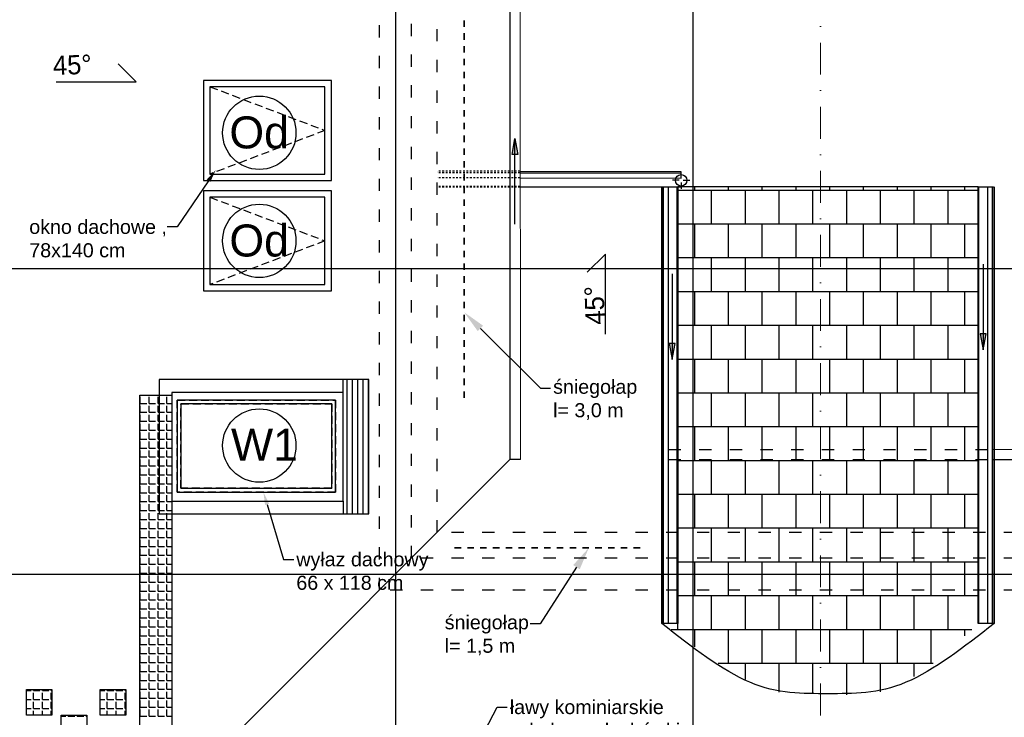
# Model space of a CAD drawing. Header units: millimetres. Extents: x -7023 to 53801, y 9849 to 33561.
# Tile 145 of 256: x 19068 to 19838, y 16257 to 16802. Entities that reach past the tile are written whole.
import ezdxf

# ---------------------------------------------------------------- set-up
doc = ezdxf.new("R2010")
doc.units = ezdxf.units.MM
for name, pattern in [('218-500', [1, 0.5, -0.5]), ('ACAD_ISO03W100', [30, 12, -18]), ('Dash 1_5', [3, 1.5, -1.5]), ('DASHDOT', [1, 0.5, -0.25, 0, -0.25]), ('DASHED2', [0.375, 0.25, -0.125])]:
    doc.linetypes.add(name, pattern=pattern)
doc.layers.add('.IE_podklad', color=252, linetype='Continuous')
doc.styles.add('MtX_ISOCPEUR', font='txt')
doc.styles.add('Opisowy', font='arial.ttf')
doc.styles.get("Standard").update_dxf_attribs({"font": 'arial.ttf'})

msp = doc.modelspace()

# ---------------------------------------------------------------- hatches: boundary and pattern name
at = {"layer": '.IE_podklad'}
h = msp.add_hatch(color=256, dxfattribs=at)
h.dxf.hatch_style = 1
h.paths.add_polyline_path([(19454.95, 16696.81), (19452.76, 16696.81), (19454.95, 16709.33)])
h = msp.add_hatch(color=256, dxfattribs=at)
h.dxf.hatch_style = 1
h.paths.add_polyline_path([(19457.3, 16696.81), (19454.95, 16696.81), (19454.95, 16709.33)])
h = msp.add_hatch(color=256, dxfattribs=at)
h.dxf.hatch_style = 1
h.paths.add_polyline_path([(19820.98, 16556.49), (19818.79, 16556.49), (19820.98, 16543.96)])
h = msp.add_hatch(color=256, dxfattribs=at)
h.dxf.hatch_style = 1
h.paths.add_polyline_path([(19823.33, 16556.49), (19820.98, 16556.49), (19820.98, 16543.96)])
h = msp.add_hatch(color=256, dxfattribs=at)
h.dxf.hatch_style = 1
h.paths.add_polyline_path([(19577.82, 16548.94), (19575.63, 16548.94), (19577.82, 16536.42)])
h = msp.add_hatch(color=256, dxfattribs=at)
h.dxf.hatch_style = 1
h.paths.add_polyline_path([(19580.18, 16548.94), (19577.82, 16548.94), (19577.82, 16536.42)])

# ---------------------------------------------------------------- linework, layer by layer
at = {"layer": '.IE_podklad', "ltscale": 25}
for p, q in [((19361.58, 17190.05), (19361.58, 15097.91)), ((19594.08, 17190.05), (19594.08, 15097.91)), ((19211.45, 16754.71), (19211.45, 16676.38)), ((19311.45, 16754.71), (19211.45, 16754.71)), ((19311.45, 16676.38), (19311.45, 16754.71)), ((19216.45, 16749.71), (19216.45, 16681.38)), ((19306.45, 16749.71), (19216.45, 16749.71)), ((19306.45, 16681.38), (19306.45, 16749.71)), ((19211.45, 16676.38), (19311.45, 16676.38)), ((19216.45, 16681.38), (19306.45, 16681.38)), ((19211.45, 16668.38), (19211.45, 16590.04)), ((19311.45, 16668.38), (19211.45, 16668.38)), ((19311.45, 16590.04), (19311.45, 16668.38)), ((19216.45, 16663.38), (19216.45, 16595.04)), ((19306.45, 16663.38), (19216.45, 16663.38)), ((19306.45, 16595.04), (19306.45, 16663.38)), ((18286.12, 16607.71), (21585.11, 16607.71)), ((19216.45, 16595.04), (19306.45, 16595.04)), ((19211.45, 16590.04), (19311.45, 16590.04)), ((18286.12, 16368.71), (21268.68, 16368.71))]:
    msp.add_line(p, q, dxfattribs=at)
at = {"layer": '.IE_podklad', "linetype": 'DASHDOT', "lineweight": 13, "ltscale": 50}
msp.add_line((19693.92, 16934.45), (19693.92, 16149.94), dxfattribs=at)
at = {"layer": '.IE_podklad', "linetype": 'ACAD_ISO03W100', "ltscale": 0.8}
for p, q in [((19349.08, 16356.21), (19349.08, 16842.21)), ((19374.08, 16381.21), (19374.08, 16842.21)), ((19394.08, 16401.21), (19394.08, 16842.21)), ((19575.07, 16466.21), (19824.43, 16466.21)), ((19575.07, 16458.21), (19817.57, 16458.21)), ((19817.57, 16458.21), (19824.43, 16458.21)), ((20014.95, 16401.21), (19394.08, 16401.21)), ((20014.95, 16381.21), (19374.08, 16381.21)), ((20014.95, 16356.21), (19349.08, 16356.21))]:
    msp.add_line(p, q, dxfattribs=at)
at = {"layer": '.IE_podklad'}
for p, q in [((19450.95, 16842.21), (19450.95, 16458.21)), ((19158.88, 16753.57), (19144.71, 16767.74)), ((19096.24, 16753.57), (19158.88, 16753.57)), ((19458.95, 16683.8), (19584.97, 16683.55)), ((19458.95, 16682.53), (19584.97, 16682.28)), ((19458.95, 16682.3), (19584.97, 16682.05)), ((19458.95, 16678.49), (19584.97, 16678.24)), ((19458.95, 16671.62), (19584.97, 16671.37)), ((19584.97, 16671.05), (19458.95, 16671.3)), ((19569.75, 16330.06), (19569.75, 16671.43)), ((19571.02, 16330.06), (19571.02, 16671.43)), ((19571.26, 16330.06), (19571.26, 16671.43)), ((19575.07, 16330.06), (19575.07, 16671.43)), ((19581.93, 16330.06), (19581.93, 16671.43)), ((19582.25, 16671.43), (19582.25, 16330.06)), ((19817.25, 16671.43), (19582.25, 16671.43)), ((19582.25, 16668.92), (19817.25, 16668.92)), ((19582.36, 16642.5), (19582.36, 16668.92)), ((19595.57, 16668.92), (19595.57, 16671.43)), ((19608.78, 16642.5), (19608.78, 16668.92)), ((19621.98, 16668.92), (19621.98, 16671.43)), ((19635.19, 16642.5), (19635.19, 16668.92)), ((19648.4, 16668.92), (19648.4, 16671.43)), ((19661.61, 16642.5), (19661.61, 16668.92)), ((19674.82, 16668.92), (19674.82, 16671.43)), ((19688.02, 16642.5), (19688.02, 16668.92)), ((19701.23, 16668.92), (19701.23, 16671.43)), ((19714.44, 16642.5), (19714.44, 16668.92)), ((19727.65, 16668.92), (19727.65, 16671.43)), ((19740.86, 16642.5), (19740.86, 16668.92)), ((19754.06, 16668.92), (19754.06, 16671.43)), ((19767.27, 16642.5), (19767.27, 16668.92)), ((19780.48, 16668.92), (19780.48, 16671.43)), ((19793.69, 16642.5), (19793.69, 16668.92)), ((19806.9, 16668.92), (19806.9, 16671.43)), ((19817.25, 16330.06), (19817.25, 16671.43)), ((19817.57, 16671.43), (19817.57, 16330.06)), ((19824.43, 16671.43), (19824.43, 16330.06)), ((19828.24, 16671.43), (19828.24, 16330.06)), ((19828.48, 16671.43), (19828.48, 16330.06)), ((19829.75, 16671.43), (19829.75, 16330.06)), ((19582.25, 16642.5), (19817.25, 16642.5)), ((19595.57, 16616.08), (19595.57, 16642.5)), ((19621.98, 16616.08), (19621.98, 16642.5)), ((19648.4, 16616.08), (19648.4, 16642.5)), ((19674.82, 16616.08), (19674.82, 16642.5)), ((19701.23, 16616.08), (19701.23, 16642.5)), ((19727.65, 16616.08), (19727.65, 16642.5)), ((19754.06, 16616.08), (19754.06, 16642.5)), ((19780.48, 16616.08), (19780.48, 16642.5)), ((19806.9, 16616.08), (19806.9, 16642.5)), ((19525.75, 16618.86), (19511.57, 16604.69)), ((19525.75, 16556.22), (19525.75, 16618.86)), ((19582.25, 16616.08), (19817.25, 16616.08)), ((19582.36, 16589.67), (19582.36, 16616.08)), ((19608.78, 16589.67), (19608.78, 16616.08)), ((19635.19, 16589.67), (19635.19, 16616.08)), ((19661.61, 16589.67), (19661.61, 16616.08)), ((19688.02, 16589.67), (19688.02, 16616.08)), ((19714.44, 16589.67), (19714.44, 16616.08)), ((19740.86, 16589.67), (19740.86, 16616.08)), ((19767.27, 16589.67), (19767.27, 16616.08)), ((19793.69, 16589.67), (19793.69, 16616.08)), ((19577.82, 16603.48), (19577.82, 16536.42)), ((19582.25, 16589.67), (19817.25, 16589.67)), ((19595.57, 16563.25), (19595.57, 16589.67)), ((19621.98, 16563.25), (19621.98, 16589.67)), ((19648.4, 16563.25), (19648.4, 16589.67)), ((19674.82, 16563.25), (19674.82, 16589.67)), ((19701.23, 16563.25), (19701.23, 16589.67)), ((19727.65, 16563.25), (19727.65, 16589.67)), ((19754.06, 16563.25), (19754.06, 16589.67)), ((19780.48, 16563.25), (19780.48, 16589.67)), ((19806.9, 16563.25), (19806.9, 16589.67)), ((19582.25, 16563.25), (19817.25, 16563.25)), ((19582.36, 16536.84), (19582.36, 16563.25)), ((19608.78, 16536.84), (19608.78, 16563.25)), ((19635.19, 16536.84), (19635.19, 16563.25)), ((19661.61, 16536.84), (19661.61, 16563.25)), ((19688.02, 16536.84), (19688.02, 16563.25)), ((19714.44, 16536.84), (19714.44, 16563.25)), ((19740.86, 16536.84), (19740.86, 16563.25)), ((19767.27, 16536.84), (19767.27, 16563.25)), ((19793.69, 16536.84), (19793.69, 16563.25)), ((19580.18, 16548.94), (19575.63, 16548.94)), ((19575.63, 16548.94), (19577.82, 16536.42)), ((19577.82, 16536.42), (19580.18, 16548.94)), ((19582.25, 16536.84), (19817.25, 16536.84)), ((19595.57, 16510.42), (19595.57, 16536.84)), ((19621.98, 16510.42), (19621.98, 16536.84)), ((19648.4, 16510.42), (19648.4, 16536.84)), ((19674.82, 16510.42), (19674.82, 16536.84)), ((19701.23, 16510.42), (19701.23, 16536.84)), ((19727.65, 16510.42), (19727.65, 16536.84)), ((19754.06, 16510.42), (19754.06, 16536.84)), ((19780.48, 16510.42), (19780.48, 16536.84)), ((19806.9, 16510.42), (19806.9, 16536.84)), ((19161.98, 16502.16), (19161.98, 16507.24)), ((19168.96, 16502.16), (19168.96, 16507.24)), ((19175.95, 16502.16), (19175.95, 16507.24)), ((19182.93, 16502.16), (19182.93, 16507.24)), ((19582.25, 16510.42), (19817.25, 16510.42)), ((19582.36, 16484), (19582.36, 16510.42)), ((19608.78, 16484), (19608.78, 16510.42)), ((19635.19, 16484), (19635.19, 16510.42)), ((19661.61, 16484), (19661.61, 16510.42)), ((19688.02, 16484), (19688.02, 16510.42)), ((19714.44, 16484), (19714.44, 16510.42)), ((19740.86, 16484), (19740.86, 16510.42)), ((19767.27, 16484), (19767.27, 16510.42)), ((19793.69, 16484), (19793.69, 16510.42)), ((19161.98, 16502.16), (19167.06, 16502.16)), ((19161.98, 16495.18), (19161.98, 16500.26)), ((19168.96, 16502.16), (19174.04, 16502.16)), ((19168.96, 16495.18), (19168.96, 16500.26)), ((19175.95, 16502.16), (19181.03, 16502.16)), ((19175.95, 16495.18), (19175.95, 16500.26)), ((19182.93, 16502.16), (19186.82, 16502.16)), ((19182.93, 16495.18), (19182.93, 16500.26)), ((19161.98, 16495.18), (19167.06, 16495.18)), ((19161.98, 16488.19), (19161.98, 16493.27)), ((19168.96, 16495.18), (19174.04, 16495.18)), ((19168.96, 16488.19), (19168.96, 16493.27)), ((19175.95, 16495.18), (19181.03, 16495.18)), ((19175.95, 16488.19), (19175.95, 16493.27)), ((19182.93, 16495.18), (19186.82, 16495.18)), ((19182.93, 16488.19), (19182.93, 16493.27)), ((19161.98, 16488.19), (19167.06, 16488.19)), ((19161.98, 16481.21), (19161.98, 16486.29)), ((19168.96, 16488.19), (19174.04, 16488.19)), ((19168.96, 16481.21), (19168.96, 16486.29)), ((19175.95, 16488.19), (19181.03, 16488.19)), ((19175.95, 16481.21), (19175.95, 16486.29)), ((19182.93, 16488.19), (19186.82, 16488.19)), ((19182.93, 16481.21), (19182.93, 16486.29)), ((19582.25, 16484), (19817.25, 16484)), ((19595.57, 16457.59), (19595.57, 16484)), ((19621.98, 16457.59), (19621.98, 16484)), ((19648.4, 16457.59), (19648.4, 16484)), ((19674.82, 16457.59), (19674.82, 16484)), ((19701.23, 16457.59), (19701.23, 16484)), ((19727.65, 16457.59), (19727.65, 16484)), ((19754.06, 16457.59), (19754.06, 16484)), ((19780.48, 16457.59), (19780.48, 16484)), ((19806.9, 16457.59), (19806.9, 16484)), ((19161.98, 16481.21), (19167.06, 16481.21)), ((19161.98, 16474.22), (19161.98, 16479.3)), ((19168.96, 16481.21), (19174.04, 16481.21)), ((19168.96, 16474.22), (19168.96, 16479.3)), ((19175.95, 16481.21), (19181.03, 16481.21)), ((19175.95, 16474.22), (19175.95, 16479.3)), ((19182.93, 16481.21), (19186.82, 16481.21)), ((19182.93, 16474.22), (19182.93, 16479.3)), ((19161.98, 16474.22), (19167.06, 16474.22)), ((19161.98, 16467.24), (19161.98, 16472.32)), ((19168.96, 16474.22), (19174.04, 16474.22)), ((19168.96, 16467.24), (19168.96, 16472.32)), ((19175.95, 16474.22), (19181.03, 16474.22)), ((19175.95, 16467.24), (19175.95, 16472.32)), ((19182.93, 16474.22), (19186.82, 16474.22)), ((19182.93, 16467.24), (19182.93, 16472.32)), ((19161.98, 16467.24), (19167.06, 16467.24)), ((19161.98, 16460.25), (19161.98, 16465.33)), ((19161.98, 16460.25), (19167.06, 16460.25)), ((19168.96, 16467.24), (19174.04, 16467.24)), ((19168.96, 16460.25), (19168.96, 16465.33)), ((19168.96, 16460.25), (19174.04, 16460.25)), ((19175.95, 16467.24), (19181.03, 16467.24)), ((19175.95, 16460.25), (19175.95, 16465.33)), ((19175.95, 16460.25), (19181.03, 16460.25)), ((19182.93, 16467.24), (19186.82, 16467.24)), ((19182.93, 16460.25), (19182.93, 16465.33)), ((19182.93, 16460.25), (19186.82, 16460.25)), ((19450.95, 16458.21), (18988.45, 15995.71)), ((19161.98, 16453.27), (19161.98, 16458.35)), ((19161.98, 16453.27), (19167.06, 16453.27)), ((19168.96, 16453.27), (19168.96, 16458.35)), ((19168.96, 16453.27), (19174.04, 16453.27)), ((19175.95, 16453.27), (19175.95, 16458.35)), ((19175.95, 16453.27), (19181.03, 16453.27)), ((19182.93, 16453.27), (19182.93, 16458.35)), ((19182.93, 16453.27), (19186.82, 16453.27)), ((19450.95, 16458.21), (19450.95, 16458.21)), ((19459.36, 16458.21), (19450.95, 16458.21)), ((19582.25, 16457.59), (19817.25, 16457.59)), ((19582.36, 16431.17), (19582.36, 16457.59)), ((19608.78, 16431.17), (19608.78, 16457.59)), ((19635.19, 16431.17), (19635.19, 16457.59)), ((19661.61, 16431.17), (19661.61, 16457.59)), ((19688.02, 16431.17), (19688.02, 16457.59)), ((19714.44, 16431.17), (19714.44, 16457.59)), ((19740.86, 16431.17), (19740.86, 16457.59)), ((19767.27, 16431.17), (19767.27, 16457.59)), ((19793.69, 16431.17), (19793.69, 16457.59)), ((19828.24, 16458.21), (20014.95, 16458.21)), ((19161.98, 16446.28), (19161.98, 16451.36)), ((19161.98, 16446.28), (19167.06, 16446.28)), ((19168.96, 16446.28), (19168.96, 16451.36)), ((19168.96, 16446.28), (19174.04, 16446.28)), ((19175.95, 16446.28), (19175.95, 16451.36)), ((19175.95, 16446.28), (19181.03, 16446.28)), ((19182.93, 16446.28), (19182.93, 16451.36)), ((19182.93, 16446.28), (19186.82, 16446.28)), ((19161.98, 16439.3), (19161.98, 16444.38)), ((19161.98, 16439.3), (19167.06, 16439.3)), ((19161.98, 16432.31), (19161.98, 16437.39)), ((19168.96, 16439.3), (19168.96, 16444.38)), ((19168.96, 16439.3), (19174.04, 16439.3)), ((19168.96, 16432.31), (19168.96, 16437.39)), ((19175.95, 16439.3), (19175.95, 16444.38)), ((19175.95, 16439.3), (19181.03, 16439.3)), ((19175.95, 16432.31), (19175.95, 16437.39)), ((19182.93, 16439.3), (19182.93, 16444.38)), ((19182.93, 16439.3), (19186.82, 16439.3)), ((19182.93, 16432.31), (19182.93, 16437.39)), ((19161.98, 16432.31), (19167.06, 16432.31)), ((19161.98, 16425.33), (19161.98, 16430.41)), ((19168.96, 16432.31), (19174.04, 16432.31)), ((19168.96, 16425.33), (19168.96, 16430.41)), ((19175.95, 16432.31), (19181.03, 16432.31)), ((19175.95, 16425.33), (19175.95, 16430.41)), ((19182.93, 16432.31), (19186.82, 16432.31)), ((19182.93, 16425.33), (19182.93, 16430.41)), ((19582.25, 16431.17), (19817.25, 16431.17)), ((19595.57, 16404.76), (19595.57, 16431.17)), ((19621.98, 16404.76), (19621.98, 16431.17)), ((19648.4, 16404.76), (19648.4, 16431.17)), ((19674.82, 16404.76), (19674.82, 16431.17)), ((19701.23, 16404.76), (19701.23, 16431.17)), ((19727.65, 16404.76), (19727.65, 16431.17)), ((19754.06, 16404.76), (19754.06, 16431.17)), ((19780.48, 16404.76), (19780.48, 16431.17)), ((19806.9, 16404.76), (19806.9, 16431.17)), ((19161.98, 16425.33), (19167.06, 16425.33)), ((19161.98, 16418.34), (19161.98, 16423.42)), ((19168.96, 16425.33), (19174.04, 16425.33)), ((19168.96, 16418.34), (19168.96, 16423.42)), ((19175.95, 16425.33), (19181.03, 16425.33)), ((19175.95, 16418.34), (19175.95, 16423.42)), ((19182.93, 16425.33), (19186.82, 16425.33)), ((19182.93, 16418.34), (19182.93, 16423.42)), ((19161.98, 16418.34), (19167.06, 16418.34)), ((19161.98, 16411.36), (19161.98, 16416.44)), ((19168.96, 16418.34), (19174.04, 16418.34)), ((19168.96, 16411.36), (19168.96, 16416.44)), ((19175.95, 16418.34), (19181.03, 16418.34)), ((19175.95, 16411.36), (19175.95, 16416.44)), ((19182.93, 16418.34), (19186.82, 16418.34)), ((19182.93, 16411.36), (19182.93, 16416.44)), ((19161.98, 16411.36), (19167.06, 16411.36)), ((19161.98, 16404.37), (19161.98, 16409.45)), ((19168.96, 16411.36), (19174.04, 16411.36)), ((19168.96, 16404.37), (19168.96, 16409.45)), ((19175.95, 16411.36), (19181.03, 16411.36)), ((19175.95, 16404.37), (19175.95, 16409.45)), ((19182.93, 16411.36), (19186.82, 16411.36)), ((19182.93, 16404.37), (19182.93, 16409.45)), ((19161.98, 16404.37), (19167.06, 16404.37)), ((19161.98, 16397.39), (19161.98, 16402.47)), ((19168.96, 16404.37), (19174.04, 16404.37)), ((19168.96, 16397.39), (19168.96, 16402.47)), ((19175.95, 16404.37), (19181.03, 16404.37)), ((19175.95, 16397.39), (19175.95, 16402.47)), ((19182.93, 16404.37), (19186.82, 16404.37)), ((19182.93, 16397.39), (19182.93, 16402.47)), ((19582.25, 16404.76), (19817.25, 16404.76)), ((19582.36, 16378.34), (19582.36, 16404.76)), ((19608.78, 16378.34), (19608.78, 16404.76)), ((19635.19, 16378.34), (19635.19, 16404.76)), ((19661.61, 16378.34), (19661.61, 16404.76)), ((19688.02, 16378.34), (19688.02, 16404.76)), ((19714.44, 16378.34), (19714.44, 16404.76)), ((19740.86, 16378.34), (19740.86, 16404.76)), ((19767.27, 16378.34), (19767.27, 16404.76)), ((19793.69, 16378.34), (19793.69, 16404.76)), ((19161.98, 16397.39), (19167.06, 16397.39)), ((19161.98, 16390.4), (19161.98, 16395.48)), ((19168.96, 16397.39), (19174.04, 16397.39)), ((19168.96, 16390.4), (19168.96, 16395.48)), ((19175.95, 16397.39), (19181.03, 16397.39)), ((19175.95, 16390.4), (19175.95, 16395.48)), ((19182.93, 16397.39), (19186.82, 16397.39)), ((19182.93, 16390.4), (19182.93, 16395.48)), ((19161.98, 16390.4), (19167.06, 16390.4)), ((19161.98, 16383.42), (19161.98, 16388.5)), ((19161.98, 16383.42), (19167.06, 16383.42)), ((19168.96, 16390.4), (19174.04, 16390.4)), ((19168.96, 16383.42), (19168.96, 16388.5)), ((19168.96, 16383.42), (19174.04, 16383.42)), ((19175.95, 16390.4), (19181.03, 16390.4)), ((19175.95, 16383.42), (19175.95, 16388.5)), ((19175.95, 16383.42), (19181.03, 16383.42)), ((19182.93, 16390.4), (19186.82, 16390.4)), ((19182.93, 16383.42), (19182.93, 16388.5)), ((19182.93, 16383.42), (19186.82, 16383.42)), ((19161.98, 16376.43), (19161.98, 16381.51)), ((19161.98, 16376.43), (19167.06, 16376.43)), ((19168.96, 16376.43), (19168.96, 16381.51)), ((19168.96, 16376.43), (19174.04, 16376.43)), ((19175.95, 16376.43), (19175.95, 16381.51)), ((19175.95, 16376.43), (19181.03, 16376.43)), ((19182.93, 16376.43), (19182.93, 16381.51)), ((19182.93, 16376.43), (19186.82, 16376.43)), ((19582.25, 16378.34), (19817.25, 16378.34)), ((19595.57, 16351.92), (19595.57, 16378.34)), ((19621.98, 16351.92), (19621.98, 16378.34)), ((19648.4, 16351.92), (19648.4, 16378.34)), ((19674.82, 16351.92), (19674.82, 16378.34)), ((19701.23, 16351.92), (19701.23, 16378.34)), ((19727.65, 16351.92), (19727.65, 16378.34)), ((19754.06, 16351.92), (19754.06, 16378.34)), ((19780.48, 16351.92), (19780.48, 16378.34)), ((19806.9, 16351.92), (19806.9, 16378.34)), ((19161.98, 16369.45), (19161.98, 16374.53)), ((19161.98, 16369.45), (19167.06, 16369.45)), ((19168.96, 16369.45), (19168.96, 16374.53)), ((19168.96, 16369.45), (19174.04, 16369.45)), ((19175.95, 16369.45), (19175.95, 16374.53)), ((19175.95, 16369.45), (19181.03, 16369.45)), ((19182.93, 16369.45), (19182.93, 16374.53)), ((19182.93, 16369.45), (19186.82, 16369.45)), ((19161.98, 16362.46), (19161.98, 16367.54)), ((19161.98, 16362.46), (19167.06, 16362.46)), ((19161.98, 16355.48), (19161.98, 16360.56)), ((19168.96, 16362.46), (19168.96, 16367.54)), ((19168.96, 16362.46), (19174.04, 16362.46)), ((19168.96, 16355.48), (19168.96, 16360.56)), ((19175.95, 16362.46), (19175.95, 16367.54)), ((19175.95, 16362.46), (19181.03, 16362.46)), ((19175.95, 16355.48), (19175.95, 16360.56)), ((19182.93, 16362.46), (19182.93, 16367.54)), ((19182.93, 16362.46), (19186.82, 16362.46)), ((19182.93, 16355.48), (19182.93, 16360.56)), ((19161.98, 16355.48), (19167.06, 16355.48)), ((19161.98, 16348.49), (19161.98, 16353.57)), ((19168.96, 16355.48), (19174.04, 16355.48)), ((19168.96, 16348.49), (19168.96, 16353.57)), ((19175.95, 16355.48), (19181.03, 16355.48)), ((19175.95, 16348.49), (19175.95, 16353.57)), ((19182.93, 16355.48), (19186.82, 16355.48)), ((19182.93, 16348.49), (19182.93, 16353.57)), ((19161.98, 16348.49), (19167.06, 16348.49)), ((19161.98, 16341.51), (19161.98, 16346.59)), ((19168.96, 16348.49), (19174.04, 16348.49)), ((19168.96, 16341.51), (19168.96, 16346.59)), ((19175.95, 16348.49), (19181.03, 16348.49)), ((19175.95, 16341.51), (19175.95, 16346.59)), ((19182.93, 16348.49), (19186.82, 16348.49)), ((19182.93, 16341.51), (19182.93, 16346.59)), ((19582.25, 16351.92), (19817.25, 16351.92)), ((19582.36, 16325.51), (19582.36, 16351.92)), ((19608.78, 16325.51), (19608.78, 16351.92)), ((19635.19, 16325.51), (19635.19, 16351.92)), ((19661.61, 16325.51), (19661.61, 16351.92)), ((19688.02, 16325.51), (19688.02, 16351.92)), ((19714.44, 16325.51), (19714.44, 16351.92)), ((19740.86, 16325.51), (19740.86, 16351.92)), ((19767.27, 16325.51), (19767.27, 16351.92)), ((19793.69, 16325.51), (19793.69, 16351.92)), ((19161.98, 16341.51), (19167.06, 16341.51)), ((19161.98, 16334.52), (19161.98, 16339.6)), ((19168.96, 16341.51), (19174.04, 16341.51)), ((19168.96, 16334.52), (19168.96, 16339.6)), ((19175.95, 16341.51), (19181.03, 16341.51)), ((19175.95, 16334.52), (19175.95, 16339.6)), ((19182.93, 16341.51), (19186.82, 16341.51)), ((19182.93, 16334.52), (19182.93, 16339.6)), ((19161.98, 16334.52), (19167.06, 16334.52)), ((19161.98, 16327.54), (19161.98, 16332.62)), ((19168.96, 16334.52), (19174.04, 16334.52)), ((19168.96, 16327.54), (19168.96, 16332.62)), ((19175.95, 16334.52), (19181.03, 16334.52)), ((19175.95, 16327.54), (19175.95, 16332.62)), ((19182.93, 16334.52), (19186.82, 16334.52)), ((19182.93, 16327.54), (19182.93, 16332.62)), ((19582.25, 16330.06), (19569.75, 16330.06)), ((19829.75, 16330.06), (19817.25, 16330.06)), ((19161.98, 16327.54), (19167.06, 16327.54)), ((19161.98, 16320.55), (19161.98, 16325.63)), ((19168.96, 16327.54), (19174.04, 16327.54)), ((19168.96, 16320.55), (19168.96, 16325.63)), ((19175.95, 16327.54), (19181.03, 16327.54)), ((19175.95, 16320.55), (19175.95, 16325.63)), ((19182.93, 16327.54), (19186.82, 16327.54)), ((19182.93, 16320.55), (19182.93, 16325.63)), ((19577.21, 16325.51), (19812.37, 16325.51)), ((19595.57, 16311.8), (19595.57, 16325.51)), ((19621.98, 16299.09), (19621.98, 16325.51)), ((19648.4, 16299.09), (19648.4, 16325.51)), ((19674.82, 16299.09), (19674.82, 16325.51)), ((19701.23, 16299.09), (19701.23, 16325.51)), ((19727.65, 16299.09), (19727.65, 16325.51)), ((19754.06, 16299.09), (19754.06, 16325.51)), ((19780.48, 16299.09), (19780.48, 16325.51)), ((19806.9, 16320.36), (19806.9, 16325.51)), ((19161.98, 16320.55), (19167.06, 16320.55)), ((19161.98, 16313.57), (19161.98, 16318.65)), ((19168.96, 16320.55), (19174.04, 16320.55)), ((19168.96, 16313.57), (19168.96, 16318.65)), ((19175.95, 16320.55), (19181.03, 16320.55)), ((19175.95, 16313.57), (19175.95, 16318.65)), ((19182.93, 16320.55), (19186.82, 16320.55)), ((19182.93, 16313.57), (19182.93, 16318.65)), ((19161.98, 16313.57), (19167.06, 16313.57)), ((19161.98, 16306.58), (19161.98, 16311.66)), ((19161.98, 16306.58), (19167.06, 16306.58)), ((19168.96, 16313.57), (19174.04, 16313.57)), ((19168.96, 16306.58), (19168.96, 16311.66)), ((19168.96, 16306.58), (19174.04, 16306.58)), ((19175.95, 16313.57), (19181.03, 16313.57)), ((19175.95, 16306.58), (19175.95, 16311.66)), ((19175.95, 16306.58), (19181.03, 16306.58)), ((19182.93, 16313.57), (19186.82, 16313.57)), ((19182.93, 16306.58), (19182.93, 16311.66)), ((19182.93, 16306.58), (19186.82, 16306.58)), ((19161.98, 16299.6), (19161.98, 16304.68)), ((19161.98, 16299.6), (19167.06, 16299.6)), ((19168.96, 16299.6), (19168.96, 16304.68)), ((19168.96, 16299.6), (19174.04, 16299.6)), ((19175.95, 16299.6), (19175.95, 16304.68)), ((19175.95, 16299.6), (19181.03, 16299.6)), ((19182.93, 16299.6), (19182.93, 16304.68)), ((19182.93, 16299.6), (19186.82, 16299.6)), ((19613.93, 16299.09), (19782.08, 16299.09)), ((19635.19, 16286.3), (19635.19, 16299.09)), ((19661.61, 16276.42), (19661.61, 16299.09)), ((19688.02, 16275.2), (19688.02, 16299.09)), ((19714.44, 16274.22), (19714.44, 16299.09)), ((19740.86, 16276.69), (19740.86, 16299.09)), ((19767.27, 16288.61), (19767.27, 16299.09)), ((19161.98, 16292.61), (19161.98, 16297.69)), ((19161.98, 16292.61), (19167.06, 16292.61)), ((19168.96, 16292.61), (19168.96, 16297.69)), ((19168.96, 16292.61), (19174.04, 16292.61)), ((19175.95, 16292.61), (19175.95, 16297.69)), ((19175.95, 16292.61), (19181.03, 16292.61)), ((19182.93, 16292.61), (19182.93, 16297.69)), ((19182.93, 16292.61), (19186.82, 16292.61)), ((19161.98, 16285.63), (19161.98, 16290.71)), ((19161.98, 16285.63), (19167.06, 16285.63)), ((19161.98, 16278.64), (19161.98, 16283.72)), ((19168.96, 16285.63), (19168.96, 16290.71)), ((19168.96, 16285.63), (19174.04, 16285.63)), ((19168.96, 16278.64), (19168.96, 16283.72)), ((19175.95, 16285.63), (19175.95, 16290.71)), ((19175.95, 16285.63), (19181.03, 16285.63)), ((19175.95, 16278.64), (19175.95, 16283.72)), ((19182.93, 16285.63), (19182.93, 16290.71)), ((19182.93, 16285.63), (19186.82, 16285.63)), ((19182.93, 16278.64), (19182.93, 16283.72)), ((19072.98, 16277.69), (19076.61, 16277.69)), ((19078.51, 16277.69), (19078.51, 16278.46)), ((19078.51, 16277.69), (19083.59, 16277.69)), ((19078.51, 16270.7), (19078.51, 16275.78)), ((19085.5, 16277.69), (19085.5, 16278.46)), ((19085.5, 16277.69), (19090.58, 16277.69)), ((19085.5, 16270.7), (19085.5, 16275.78)), ((19092.48, 16277.69), (19092.48, 16278.46)), ((19092.48, 16277.69), (19092.98, 16277.69)), ((19092.48, 16270.7), (19092.48, 16275.78)), ((19130.71, 16277.69), (19134.34, 16277.69)), ((19136.24, 16277.69), (19136.24, 16278.46)), ((19136.24, 16277.69), (19141.32, 16277.69)), ((19136.24, 16270.7), (19136.24, 16275.78)), ((19143.23, 16277.69), (19143.23, 16278.46)), ((19143.23, 16277.69), (19148.31, 16277.69)), ((19143.23, 16270.7), (19143.23, 16275.78)), ((19150.21, 16277.69), (19150.21, 16278.46)), ((19150.21, 16277.69), (19150.71, 16277.69)), ((19150.21, 16270.7), (19150.21, 16275.78)), ((19161.98, 16278.64), (19167.06, 16278.64)), ((19161.98, 16271.66), (19161.98, 16276.74)), ((19168.96, 16278.64), (19174.04, 16278.64)), ((19168.96, 16271.66), (19168.96, 16276.74)), ((19175.95, 16278.64), (19181.03, 16278.64)), ((19175.95, 16271.66), (19175.95, 16276.74)), ((19182.93, 16278.64), (19186.82, 16278.64)), ((19182.93, 16271.66), (19182.93, 16276.74)), ((19072.98, 16270.7), (19076.61, 16270.7)), ((19078.51, 16270.7), (19083.59, 16270.7)), ((19078.51, 16263.72), (19078.51, 16268.8)), ((19085.5, 16270.7), (19090.58, 16270.7)), ((19085.5, 16263.72), (19085.5, 16268.8)), ((19092.48, 16270.7), (19092.98, 16270.7)), ((19092.48, 16263.72), (19092.48, 16268.8)), ((19130.71, 16270.7), (19134.34, 16270.7)), ((19136.24, 16270.7), (19141.32, 16270.7)), ((19136.24, 16263.72), (19136.24, 16268.8)), ((19143.23, 16270.7), (19148.31, 16270.7)), ((19143.23, 16263.72), (19143.23, 16268.8)), ((19150.21, 16270.7), (19150.71, 16270.7)), ((19150.21, 16263.72), (19150.21, 16268.8)), ((19161.98, 16271.66), (19167.06, 16271.66)), ((19161.98, 16264.67), (19161.98, 16269.75)), ((19168.96, 16271.66), (19174.04, 16271.66)), ((19168.96, 16264.67), (19168.96, 16269.75)), ((19175.95, 16271.66), (19181.03, 16271.66)), ((19175.95, 16264.67), (19175.95, 16269.75)), ((19182.93, 16271.66), (19186.82, 16271.66)), ((19182.93, 16264.67), (19182.93, 16269.75)), ((19072.98, 16263.72), (19076.61, 16263.72)), ((19078.51, 16263.72), (19083.59, 16263.72)), ((19078.51, 16258.46), (19078.51, 16261.81)), ((19085.5, 16263.72), (19090.58, 16263.72)), ((19085.5, 16258.46), (19085.5, 16261.81)), ((19092.48, 16263.72), (19092.98, 16263.72)), ((19092.48, 16258.46), (19092.48, 16261.81)), ((19130.71, 16263.72), (19134.34, 16263.72)), ((19136.24, 16263.72), (19141.32, 16263.72)), ((19136.24, 16258.46), (19136.24, 16261.81)), ((19143.23, 16263.72), (19148.31, 16263.72)), ((19143.23, 16258.46), (19143.23, 16261.81)), ((19150.21, 16263.72), (19150.71, 16263.72)), ((19150.21, 16258.46), (19150.21, 16261.81)), ((19161.98, 16264.67), (19167.06, 16264.67)), ((19161.98, 16257.69), (19161.98, 16262.77)), ((19168.96, 16264.67), (19174.04, 16264.67)), ((19168.96, 16257.69), (19168.96, 16262.77)), ((19175.95, 16264.67), (19181.03, 16264.67)), ((19175.95, 16257.69), (19175.95, 16262.77)), ((19182.93, 16264.67), (19186.82, 16264.67)), ((19182.93, 16257.69), (19182.93, 16262.77)), ((19100.25, 16257.69), (19103.88, 16257.69)), ((19105.78, 16257.69), (19105.78, 16258.46)), ((19105.78, 16257.69), (19110.86, 16257.69)), ((19112.77, 16257.69), (19112.77, 16258.46)), ((19112.77, 16257.69), (19117.85, 16257.69)), ((19119.75, 16257.69), (19119.75, 16258.46)), ((19119.75, 16257.69), (19120.25, 16257.69)), ((19161.98, 16257.69), (19167.06, 16257.69)), ((19168.96, 16257.69), (19174.04, 16257.69)), ((19175.95, 16257.69), (19181.03, 16257.69)), ((19182.93, 16257.69), (19186.82, 16257.69))]:
    msp.add_line(p, q, dxfattribs=at)
at = {"layer": '.IE_podklad', "lineweight": 13}
for p, q in [((19458.95, 16842.21), (19459.36, 16458.21)), ((19828.24, 16466.21), (20014.95, 16466.21)), ((19459.36, 16458.21), (19459.36, 16458.21))]:
    msp.add_line(p, q, dxfattribs=at)
at = {"layer": '.IE_podklad', "linetype": '218-500', "lineweight": 35, "ltscale": 10}
for p, q in [((19415.3, 16801.49), (19415.3, 16501.49)), ((19552.82, 16389.27), (19402.82, 16389.27))]:
    msp.add_line(p, q, dxfattribs=at)
at = {"layer": '.IE_podklad', "linetype": 'DASHED2', "ltscale": 25}
for p, q in [((19216.45, 16749.71), (19306.45, 16715.54)), ((19306.45, 16715.54), (19216.45, 16681.38)), ((19216.45, 16663.38), (19306.45, 16629.21)), ((19306.45, 16629.21), (19216.45, 16595.04)), ((19190.77, 16504.75), (19314.77, 16504.75)), ((19190.77, 16432.75), (19190.77, 16504.75)), ((19193.77, 16501.75), (19311.77, 16501.75)), ((19193.77, 16435.75), (19193.77, 16501.75)), ((19311.77, 16501.75), (19311.77, 16435.75)), ((19314.77, 16504.75), (19314.77, 16432.75)), ((19314.77, 16432.75), (19190.77, 16432.75)), ((19311.77, 16435.75), (19193.77, 16435.75))]:
    msp.add_line(p, q, dxfattribs=at)
at = {"layer": '.IE_podklad', "linetype": 'Dash 1_5', "ltscale": 0.9}
for p, q in [((19458.95, 16683.8), (19394.08, 16683.8)), ((19458.95, 16682.3), (19394.07, 16682.3)), ((19458.95, 16682.53), (19394.08, 16682.53)), ((19458.96, 16678.49), (19394.08, 16678.49)), ((19458.97, 16671.62), (19394.09, 16671.62)), ((19458.97, 16671.3), (19394.09, 16671.3))]:
    msp.add_line(p, q, dxfattribs=at)
at = {"layer": '.IE_podklad', "linetype": 'Continuous'}
for p, q in [((19583.29, 16676.56), (19578.25, 16676.56)), ((19584.97, 16678.24), (19584.97, 16683.28)), ((19586.65, 16676.56), (19591.69, 16676.56)), ((19584.97, 16674.88), (19584.97, 16669.84))]:
    msp.add_line(p, q, dxfattribs=at)
at = {"layer": '.IE_podklad', "linetype": 'ACAD_ISO03W100'}
for p, q in [((19569.75, 16671.43), (19582.25, 16671.43)), ((19817.25, 16671.43), (19829.75, 16671.43))]:
    msp.add_line(p, q, dxfattribs=at)
at = {"layer": '.IE_podklad', "linetype": 'ByBlock', "lineweight": -2}
for p, q in [((19190.99, 16640.1), (19182.99, 16640.1)), ((19474.85, 16514.08), (19482.85, 16514.08)), ((19274.06, 16380.17), (19282.06, 16380.17)), ((19474.81, 16329.93), (19466.81, 16329.93)), ((19440.97, 16264.66), (19448.97, 16264.66))]:
    msp.add_line(p, q, dxfattribs=at)
at = {"layer": '.IE_podklad', "linetype": 'Continuous', "ltscale": 0.5}
for p, q in [((19176.77, 16520.75), (19176.77, 16415.75)), ((19340.77, 16520.75), (19176.77, 16520.75)), ((19320.77, 16510.75), (19320.77, 16520.75)), ((19340.77, 16415.75), (19340.77, 16520.75)), ((19186.77, 16510.75), (19186.77, 16425.75)), ((19320.77, 16510.75), (19186.77, 16510.75)), ((19320.77, 16425.75), (19320.77, 16510.75)), ((19190.77, 16504.75), (19190.77, 16432.75)), ((19314.77, 16504.75), (19190.77, 16504.75)), ((19193.77, 16501.75), (19193.77, 16435.75)), ((19311.77, 16501.75), (19193.77, 16501.75)), ((19311.77, 16435.75), (19311.77, 16501.75)), ((19314.77, 16432.75), (19314.77, 16504.75)), ((19190.77, 16432.75), (19314.77, 16432.75)), ((19193.77, 16435.75), (19311.77, 16435.75)), ((19186.77, 16425.75), (19320.77, 16425.75)), ((19320.77, 16425.75), (19320.77, 16415.75)), ((19176.77, 16415.75), (19340.77, 16415.75))]:
    msp.add_line(p, q, dxfattribs=at)
at = {"layer": '.IE_podklad', "ltscale": 0.5}
for p, q in [((19323.67, 16520.75), (19323.67, 16415.75)), ((19327.8, 16520.75), (19327.8, 16415.75)), ((19331.92, 16520.75), (19331.92, 16415.75)), ((19336.05, 16520.75), (19336.05, 16415.75)), ((19340.18, 16520.75), (19340.18, 16415.75))]:
    msp.add_line(p, q, dxfattribs=at)
at = {"layer": '.IE_podklad', "transparency": 33554687}
for p, q in [((19161.82, 16508.46), (19186.82, 16508.46)), ((19161.82, 16238.46), (19161.82, 16508.46)), ((19186.82, 16508.46), (19186.82, 16238.46)), ((19072.98, 16258.46), (19072.98, 16278.46)), ((19072.98, 16278.46), (19092.98, 16278.46)), ((19092.98, 16278.46), (19092.98, 16258.46)), ((19130.71, 16258.46), (19130.71, 16278.46)), ((19130.71, 16278.46), (19150.71, 16278.46)), ((19150.71, 16278.46), (19150.71, 16258.46)), ((19092.98, 16258.46), (19072.98, 16258.46)), ((19100.25, 16238.46), (19100.25, 16258.46)), ((19100.25, 16258.46), (19120.25, 16258.46)), ((19120.25, 16258.46), (19120.25, 16238.46)), ((19150.71, 16258.46), (19130.71, 16258.46))]:
    msp.add_line(p, q, dxfattribs=at)
at = {"layer": '.IE_podklad'}
for points in [[(19454.95, 16642.27), (19454.95, 16709.33), (19457.3, 16696.81), (19452.76, 16696.81), (19454.95, 16709.33)], [(19820.98, 16611.03), (19820.98, 16543.96), (19823.33, 16556.49), (19818.79, 16556.49), (19820.98, 16543.96)]]:
    msp.add_lwpolyline(points, dxfattribs=at)
at = {"layer": '.IE_podklad', "linetype": 'ByBlock', "lineweight": -2}
for points in [[(19215.4, 16676.24), (19190.99, 16640.1)], [(19428.05, 16560.71), (19474.85, 16514.08)], [(19261.19, 16423.17), (19274.06, 16380.17)], [(19503.11, 16374.12), (19474.81, 16329.93)], [(19402.4, 16190.55), (19440.97, 16264.66)]]:
    msp.add_lwpolyline(points, dxfattribs=at)
at = {"layer": '.IE_podklad'}
for centre in [(19255.11, 16713.7), (19255.11, 16629.2), (19255.11, 16469.21)]:
    msp.add_circle(centre, 28.69, dxfattribs=at)
at = {"layer": '.IE_podklad', "linetype": 'Continuous'}
msp.add_circle((19584.97, 16676.56), 4.5, dxfattribs=at)
at = {"layer": '.IE_podklad'}
msp.add_open_spline([(19829.75, 16330.06), (19806.07, 16311.62), (19758.7, 16274.76), (19699.73, 16275.43), (19640.73, 16274.76), (19593.41, 16311.62), (19569.75, 16330.06)], degree=3, dxfattribs=at)
for points in [[(19214.02, 16677.17), (19221, 16684.52), (19216.78, 16675.3)], [(19425.93, 16558.59), (19415.3, 16573.42), (19430.17, 16562.84)], [(19259.6, 16422.69), (19258.33, 16432.75), (19262.79, 16423.65)], [(19500.59, 16375.74), (19512.82, 16389.27), (19505.64, 16372.5)]]:
    msp.add_solid(points, dxfattribs=at)

# ---------------------------------------------------------------- texts
at = {"layer": '.IE_podklad', "linetype": 'Continuous', "style": 'MtX_ISOCPEUR'}
for rotation, p in [(2.07563, (19082.82, 16758.41)), (92.07563, (19525.75, 16552.73))]:
    msp.add_text('  45°', height=15, rotation=rotation, dxfattribs=at).set_placement(p)
at = {"layer": '.IE_podklad', "linetype": 'Continuous', "style": 'Opisowy'}
for s, p in [('Od', (19231.7, 16701.51)), ('Od', (19231.7, 16617)), ('W1', (19232.96, 16457.36))]:
    msp.add_text(s, height=25, dxfattribs=at).set_placement(p)
at = {"layer": '.IE_podklad', "char_height": 11, "attachment_point": 1}
for s, insert in [('\\pxql;okno dachowe ,\\P78x140 cm', (19075.23, 16645.69)), ('\\pxql;śniegołap\\Pl= 3,0 m', (19484.85, 16520.67)), ('\\pxql;wyłaz dachowy\\P\\pq*;66 x 118 cm', (19284.06, 16385.76)), ('\\pxql;śniegołap\\Pl= 1,5 m', (19400.1, 16336.52)), ('ławy kominiarskie\\Pw kolorze dachówki', (19450.97, 16270.25))]:
    msp.add_mtext(s, dxfattribs=dict(at, insert=insert))

doc.saveas('drawing.dxf')
